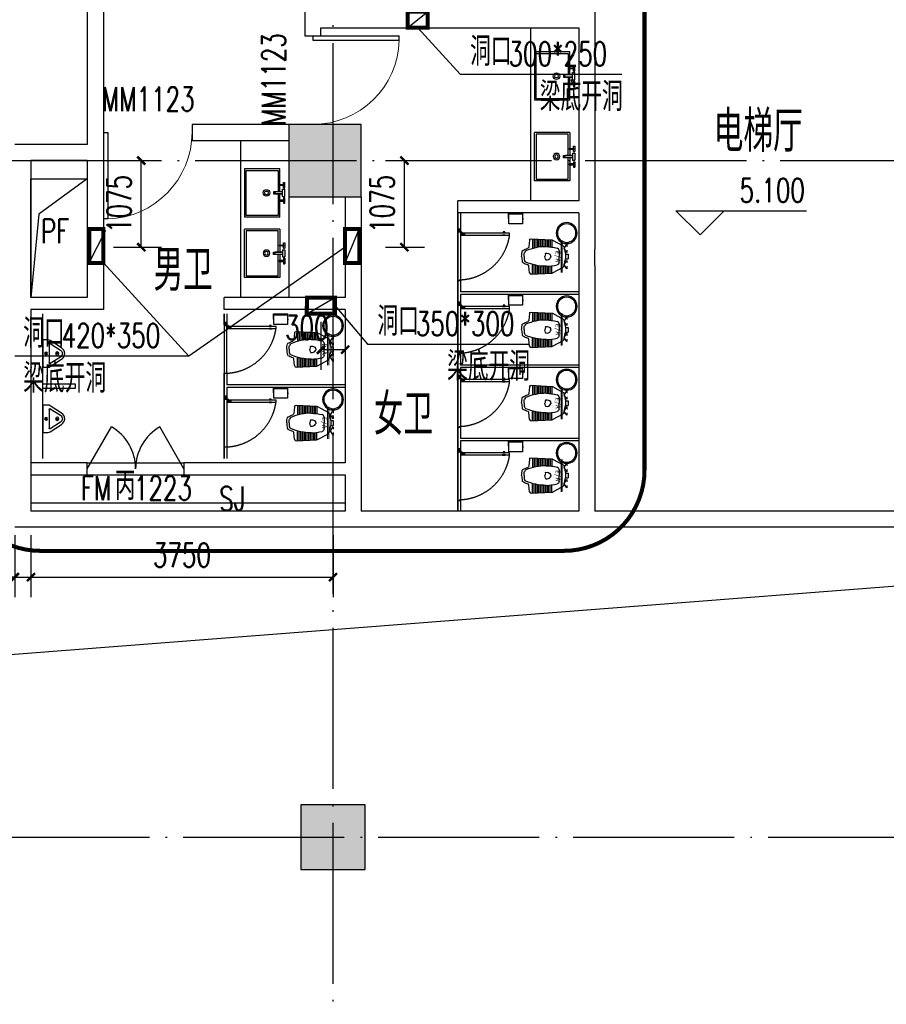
# Model space of a CAD drawing. Extents: x 797781 to 1255204, y 21234 to 1024248.
# Tile 249 of 256: x 934619 to 945375, y 276447 to 288672. Entities that reach past the tile are written whole.
import ezdxf
from ezdxf.enums import TextEntityAlignment as Align

# ---------------------------------------------------------------- set-up
doc = ezdxf.new("R2010")
doc.units = 0
doc.header["$LTSCALE"] = 1000
doc.header["$MEASUREMENT"] = 0
doc.linetypes.add('230303生产综合楼-平面图_t8$0$DASHED', pattern=[0.75, 0.5, -0.25])
doc.linetypes.add('230303生产综合楼-平面图_t8$0$DOTE', pattern=[2.42, 2, -0.2, 0.02, -0.2])
for name, color, linetype in [('230303生产综合楼-平面图_t8$0$00-完成面(地面线)-JYZS', 48, 'Continuous'), ('230303生产综合楼-平面图_t8$0$00-完成面(垂直面)-JYZS', 43, 'Continuous'), ('230303生产综合楼-平面图_t8$0$COLUMN', 40, 'Continuous'), ('230303生产综合楼-平面图_t8$0$DIM_ELEV', 3, 'Continuous'), ('230303生产综合楼-平面图_t8$0$DIM_LEAD', 3, 'Continuous'), ('230303生产综合楼-平面图_t8$0$DOOR_FIRE', 4, 'Continuous'), ('230303生产综合楼-平面图_t8$0$DOOR_FIRE_TEXT', 7, 'Continuous'), ('230303生产综合楼-平面图_t8$0$DOTE', 1, '230303生产综合楼-平面图_t8$0$DOTE'), ('230303生产综合楼-平面图_t8$0$FC-地面轮廓-JYZS', 147, 'Continuous'), ('230303生产综合楼-平面图_t8$0$FF-厨卫具', 44, 'Continuous'), ('230303生产综合楼-平面图_t8$0$FF-厨卫具-JYZS', 44, 'Continuous'), ('230303生产综合楼-平面图_t8$0$FF-固定家具（到顶）-JYZS', 54, 'Continuous'), ('230303生产综合楼-平面图_t8$0$FF-门扇-JYZS', 12, 'Continuous'), ('230303生产综合楼-平面图_t8$0$IC-排风排烟-JYZS', 13, 'Continuous'), ('230303生产综合楼-平面图_t8$0$PUB_DIM', 3, 'Continuous'), ('230303生产综合楼-平面图_t8$0$PUB_TEXT', 7, 'Continuous'), ('230303生产综合楼-平面图_t8$0$RC-套线看线-JYZS', 12, 'Continuous'), ('230303生产综合楼-平面图_t8$0$STAIR', 2, 'Continuous'), ('230303生产综合楼-平面图_t8$0$WALL', 40, 'Continuous'), ('230303生产综合楼-平面图_t8$0$WINDOW', 4, 'Continuous'), ('230303生产综合楼-平面图_t8$0$WINDOW_TEXT', 7, 'Continuous'), ('230303生产综合楼-平面图_t8$0$条件', 7, 'Continuous'), ('230303生产综合楼-平面图_t8$0$板洞', 6, 'Continuous'), ('230303生产综合楼-平面图_t8$0$通风', 7, 'Continuous'), ('PUB_HATCH', 8, 'Continuous')]:
    doc.layers.add(name, color=color, linetype=linetype)
doc.styles.add('230303生产综合楼-平面图_t8$0$_TCH_DIM', font='SIMPLEX', dxfattribs={"bigfont": 'GBCBIG'})
doc.styles.add('230303生产综合楼-平面图_T8$0$_TCH_DIM_T3', font='SIMPLEX', dxfattribs={"width": 0.705882, "bigfont": 'GBCBIG'})
doc.styles.add('230303生产综合楼-平面图_t8$0$_TCH_WINDOW', font='SIMPLEX', dxfattribs={"height": 3.5, "bigfont": 'GBCBIG'})
doc.styles.add('230303生产综合楼-平面图_t8$0$黑体', font='simhei.ttf', dxfattribs={"width": 0.7})
doc.dimstyles.new('230303生产综合楼-平面图_T8$0$_TCH_ARCH&&100', dxfattribs={"dimtxt": 297.5, "dimasz": 100, "dimexe": 250, "dimexo": 300, "dimgap": 126.25, "dimtad": 1, "dimdec": 0, "dimzin": 0, "dimdsep": 46, "dimtxsty": '230303生产综合楼-平面图_T8$0$_TCH_DIM_T3', "dimblk": '230303生产综合楼-平面图_t8$0$_ArchTick', "dimcen": 0.09, "dimclrt": 7, "dimazin": 2, "dimtfac": 1, "dimtdec": 0, "dimtix": 1, "dimtmove": 2, "dimatfit": 3, "dimfxl": 1, "dimtolj": 1, "dimtzin": 0, "dimarcsym": 0})

# ---------------------------------------------------------------- blocks, each defined once
blk = doc.blocks.new('230303生产综合楼-平面图_t8$0$_ArchTick')
at = {"color": 0, "linetype": 'ByBlock', "const_width": 0.3}
blk.add_lwpolyline([(-0.5, -0.5), (0.5, 0.5)], dxfattribs=at)
blk = doc.blocks.new('*D6462')
at = {"layer": '230303生产综合楼-平面图_t8$0$PUB_DIM', "color": 0, "lineweight": -2, "transparency": 16777216}
for p, q in [((544937, 88744), (545532, 88744)), ((545282, 87669), (545282, 88744)), ((544937, 87669), (545532, 87669))]:
    blk.add_line(p, q, dxfattribs=at)
at = {"layer": 'Defpoints', "color": 0, "transparency": 16777216}
for p in [(544637, 88744), (545282, 88744), (544637, 87669)]:
    blk.add_point(p, dxfattribs=at)
at = {"layer": '230303生产综合楼-平面图_t8$0$PUB_DIM', "color": 0, "lineweight": -2, "transparency": 16777216, "xscale": 100, "yscale": 100, "zscale": 100}
for p, rotation in [((545282, 88744), 90), ((545282, 87669), 270)]:
    blk.add_blockref('230303生产综合楼-平面图_t8$0$_ArchTick', p, dxfattribs=dict(at, rotation=rotation))
at = {"layer": '230303生产综合楼-平面图_t8$0$PUB_DIM', "color": 7, "transparency": 16777216, "insert": (545007, 88206), "char_height": 297.5, "attachment_point": 5, "rotation": 90, "style": '230303生产综合楼-平面图_T8$0$_TCH_DIM_T3'}
blk.add_mtext('\\A1;1075', dxfattribs=at)
blk = doc.blocks.new('*D6463')
at = {"layer": '230303生产综合楼-平面图_t8$0$PUB_DIM', "color": 0, "lineweight": -2, "transparency": 16777216}
for p, q in [((548313, 88744), (548798, 88744)), ((548548, 87669), (548548, 88744)), ((548313, 87669), (548798, 87669))]:
    blk.add_line(p, q, dxfattribs=at)
at = {"layer": 'Defpoints', "color": 0, "transparency": 16777216}
for p in [(548013, 88744), (548548, 88744), (548013, 87669)]:
    blk.add_point(p, dxfattribs=at)
at = {"layer": '230303生产综合楼-平面图_t8$0$PUB_DIM', "color": 0, "lineweight": -2, "transparency": 16777216, "xscale": 100, "yscale": 100, "zscale": 100}
for p, rotation in [((548548, 88744), 90), ((548548, 87669), 270)]:
    blk.add_blockref('230303生产综合楼-平面图_t8$0$_ArchTick', p, dxfattribs=dict(at, rotation=rotation))
at = {"layer": '230303生产综合楼-平面图_t8$0$PUB_DIM', "color": 7, "transparency": 16777216, "insert": (548273, 88206), "char_height": 297.5, "attachment_point": 5, "rotation": 90, "style": '230303生产综合楼-平面图_T8$0$_TCH_DIM_T3'}
blk.add_mtext('\\A1;1075', dxfattribs=at)
blk = doc.blocks.new('*D6464')
at = {"layer": '230303生产综合楼-平面图_t8$0$PUB_DIM', "color": 0, "lineweight": -2, "transparency": 16777216}
for p, q in [((547513, 86744), (547513, 86147)), ((547813, 86744), (547813, 86147)), ((547513, 86397), (547813, 86397))]:
    blk.add_line(p, q, dxfattribs=at)
at = {"layer": 'Defpoints', "color": 0, "transparency": 16777216}
for p in [(547513, 87044), (547813, 87044), (547813, 86397)]:
    blk.add_point(p, dxfattribs=at)
at = {"layer": '230303生产综合楼-平面图_t8$0$PUB_DIM', "color": 0, "lineweight": -2, "transparency": 16777216, "xscale": 100, "yscale": 100, "zscale": 100, "rotation": 180}
blk.add_blockref('230303生产综合楼-平面图_t8$0$_ArchTick', (547513, 86397), dxfattribs=at)
at = {"layer": '230303生产综合楼-平面图_t8$0$PUB_DIM', "color": 0, "lineweight": -2, "transparency": 16777216, "xscale": 100, "yscale": 100, "zscale": 100}
blk.add_blockref('230303生产综合楼-平面图_t8$0$_ArchTick', (547813, 86397), dxfattribs=at)
at = {"layer": '230303生产综合楼-平面图_t8$0$PUB_DIM', "color": 7, "transparency": 16777216, "insert": (547338, 86672), "char_height": 297.5, "attachment_point": 5, "style": '230303生产综合楼-平面图_T8$0$_TCH_DIM_T3'}
blk.add_mtext('\\A1;300', dxfattribs=at)
blk = doc.blocks.new('*D6465')
at = {"layer": '230303生产综合楼-平面图_t8$0$PUB_DIM', "color": 0, "lineweight": -2, "transparency": 16777216}
for p, q in [((548713, 90694), (548713, 91150)), ((550713, 90694), (550713, 91150)), ((548713, 90900), (550713, 90900))]:
    blk.add_line(p, q, dxfattribs=at)
at = {"layer": 'Defpoints', "color": 0, "transparency": 16777216}
for p in [(550713, 90900), (548713, 90394), (550713, 90394)]:
    blk.add_point(p, dxfattribs=at)
at = {"layer": '230303生产综合楼-平面图_t8$0$PUB_DIM', "color": 0, "lineweight": -2, "transparency": 16777216, "xscale": 100, "yscale": 100, "zscale": 100, "rotation": 180}
blk.add_blockref('230303生产综合楼-平面图_t8$0$_ArchTick', (548713, 90900), dxfattribs=at)
at = {"layer": '230303生产综合楼-平面图_t8$0$PUB_DIM', "color": 0, "lineweight": -2, "transparency": 16777216, "xscale": 100, "yscale": 100, "zscale": 100}
blk.add_blockref('230303生产综合楼-平面图_t8$0$_ArchTick', (550713, 90900), dxfattribs=at)
at = {"layer": '230303生产综合楼-平面图_t8$0$PUB_DIM', "color": 7, "transparency": 16777216, "insert": (549713, 91175), "char_height": 297.5, "attachment_point": 5, "style": '230303生产综合楼-平面图_T8$0$_TCH_DIM_T3'}
blk.add_mtext('\\A1;2000', dxfattribs=at)
blk = doc.blocks.new('230303生产综合楼-平面图_t8$0$defr')
at = {"layer": '230303生产综合楼-平面图_t8$0$FF-厨卫具-JYZS'}
blk.add_circle((0, 0), 130, dxfattribs=at)
at = {"layer": '230303生产综合楼-平面图_t8$0$FF-厨卫具-JYZS', "color": 251}
blk.add_circle((0, 0), 115, dxfattribs=at)
blk = doc.blocks.new('230303生产综合楼-平面图_t8$0$ferg')
at = {"layer": '230303生产综合楼-平面图_t8$0$FF-厨卫具-JYZS'}
for p, q in [((70688, -64090), (70673, -64090)), ((70673, -64090), (70673, -64095)), ((70688, -64090), (70754, -64090)), ((70754, -64271), (70754, -64090)), ((70673, -64266), (70673, -64271)), ((70688, -64271), (70673, -64271)), ((70688, -64271), (70754, -64271))]:
    blk.add_line(p, q, dxfattribs=at)
at = {"layer": '230303生产综合楼-平面图_t8$0$FF-厨卫具-JYZS', "color": 251}
for p, q in [((70688, -64090), (70688, -64095)), ((70688, -64093), (70754, -64093)), ((70688, -64266), (70688, -64271)), ((70688, -64269), (70754, -64269))]:
    blk.add_line(p, q, dxfattribs=at)
at = {"layer": '230303生产综合楼-平面图_t8$0$FF-厨卫具-JYZS'}
blk.add_lwpolyline([(70742, -64266), (70742, -64095), (70619, -64095), (70619, -64266)], close=True, dxfattribs=at)
blk = doc.blocks.new('230303生产综合楼-平面图_t8$0$htjy')
at = {"layer": '230303生产综合楼-平面图_t8$0$FF-门扇-JYZS', "color": 250}
for p, q in [((382769, 28864), (382721, 28864)), ((382726, 28865), (382760, 28865)), ((382726, 28863), (382760, 28863)), ((382737, 28864), (382739, 28865)), ((382737, 28864), (382739, 28863)), ((382760, 28865), (382765, 28868)), ((382760, 28863), (382765, 28859)), ((382762, 28839), (382762, 28876)), ((382765, 28868), (382765, 28859)), ((382767, 28876), (382767, 28844)), ((382763, 28839), (382762, 28839)), ((382768, 28832), (382768, 28833)), ((382768, 28832), (382805, 28832)), ((382805, 28837), (382774, 28837)), ((382790, 28837), (382793, 28831)), ((382793, 28831), (382793, 28798)), ((382793, 28798), (382794, 28796)), ((382794, 28793), (382794, 28841)), ((382794, 28796), (382795, 28798)), ((382795, 28831), (382799, 28837)), ((382795, 28798), (382795, 28831))]:
    blk.add_line(p, q, dxfattribs=at)
at = {"layer": '230303生产综合楼-平面图_t8$0$FF-门扇-JYZS'}
blk.add_lwpolyline([(382167, 28876), (382167, 28864), (382167, 28864), (382167, 28851), (382767, 28851), (382767, 28876)], close=True, dxfattribs=at)
at = {"layer": '230303生产综合楼-平面图_t8$0$FF-门扇-JYZS', "color": 251}
for points in [[(382224, 28879), (382224, 28876), (382254, 28876), (382254, 28879)], [(382224, 28848), (382224, 28851), (382254, 28851), (382254, 28848)], [(382229, 28847), (382229, 28837), (382249, 28837), (382249, 28847)]]:
    blk.add_lwpolyline(points, close=True, dxfattribs=at)
at = {"layer": '230303生产综合楼-平面图_t8$0$FF-门扇-JYZS', "color": 250}
for points in [[(382767, 28851), (382767, 28876), (382762, 28876), (382762, 28851)], [(382805, 28832), (382805, 28837), (382780, 28837), (382780, 28832)]]:
    blk.add_lwpolyline(points, close=True, dxfattribs=at)
blk.add_circle((382768, 28839), 1.73, dxfattribs=at)
at = {"layer": '230303生产综合楼-平面图_t8$0$FF-门扇-JYZS', "color": 250, "linetype": '230303生产综合楼-平面图_t8$0$DASHED', "ltscale": 5}
blk.add_arc((382807, 28786), 646, 91.1042, 172.0182, dxfattribs=at)
at = {"layer": '230303生产综合楼-平面图_t8$0$FF-门扇-JYZS', "color": 250, "extrusion": (0, 0, -1)}
blk.add_arc((-382768, 28839), 5.4, 270.017, 196.1287, dxfattribs=at)
blk = doc.blocks.new('230303生产综合楼-平面图_t8$0$sdsdfsf666')
at = {"color": 0, "linetype": 'ByBlock', "lineweight": -2}
for p, q in [((16619, -103128), (16691, -102994)), ((16698, -102988), (16794, -102965)), ((16749, -103047), (16823, -103047)), ((16794, -102965), (16794, -102933)), ((16794, -102933), (16853, -102933)), ((16794, -102965), (16853, -102965)), ((16898, -103047), (16823, -103047)), ((16853, -102965), (16853, -102933)), ((16949, -102988), (16853, -102965)), ((17028, -103128), (16956, -102994)), ((16603, -103392), (16616, -103141)), ((17044, -103392), (17031, -103141)), ((16621, -103413), (16705, -103421)), ((17026, -103413), (16942, -103421))]:
    blk.add_line(p, q, dxfattribs=at)
at = {"color": 250, "linetype": 'ByBlock', "lineweight": -2}
for p, q in [((16615, -103156), (16705, -103156)), ((16616, -103136), (16708, -103136)), ((17031, -103136), (16939, -103136)), ((17032, -103156), (16942, -103156)), ((16608, -103296), (16708, -103296)), ((16609, -103276), (16705, -103276)), ((16610, -103256), (16703, -103256)), ((16611, -103236), (16702, -103236)), ((16612, -103216), (16702, -103216)), ((16613, -103196), (16702, -103196)), ((16614, -103176), (16703, -103176)), ((17039, -103296), (16939, -103296)), ((17038, -103276), (16942, -103276)), ((17033, -103176), (16944, -103176)), ((17037, -103256), (16944, -103256)), ((17034, -103196), (16945, -103196)), ((17035, -103216), (16945, -103216)), ((17036, -103236), (16945, -103236)), ((16604, -103378), (16725, -103378)), ((16605, -103356), (16719, -103356)), ((16606, -103336), (16715, -103336)), ((16607, -103316), (16711, -103316)), ((17043, -103378), (16922, -103378)), ((17042, -103356), (16928, -103356)), ((17041, -103336), (16932, -103336)), ((17040, -103316), (16936, -103316))]:
    blk.add_line(p, q, dxfattribs=at)
at = {"color": 0, "linetype": 'ByBlock', "lineweight": -2}
for centre, radius, start, end in [((16700, -102998), 10, 103.4652, 154.3063), ((16749, -103077), 30, 90, 168.4221), ((17001, -103142), 30, 2.8571, 28.2945), ((17333, -103208), 631, 180, 203.412), ((17024, -103393), 20, 275.5347, 2.8571), ((16758, -103492), 10, 208.6857, 256.3993), ((16758, -103492), 10, 208.6857, 256.3993), ((16781, -103446), 30, 203.412, 259.3055), ((16823, -103222), 259, 270, 280.6945), ((16823, -103222), 289, 270, 283.6008), ((16542, -103302), 406, 331.3144, 340.9583), ((16944, -103441), 20, 95.5347, 160.9583)]:
    blk.add_arc(centre, radius, start, end, dxfattribs=at)
at = {"color": 0, "linetype": 'ByBlock', "lineweight": -2, "extrusion": (0, 0, -1)}
for centre, radius, start, end in [((-16898, -103077), 30, 90, 168.4221), ((-16947, -102998), 10, 103.4652, 154.3063), ((-16646, -103142), 30, 2.857, 28.2945), ((-16314, -103208), 631, 180, 203.412), ((-16623, -103393), 20, 275.5346, 2.857), ((-16703, -103441), 20, 95.5346, 160.9583), ((-17105, -103302), 406, 331.3143, 340.9583), ((-16823, -103222), 289, 270, 283.6007), ((-16823, -103222), 259, 270, 280.6945), ((-16866, -103446), 30, 203.412, 259.3055), ((-16889, -103492), 10, 208.6856, 256.3992)]:
    blk.add_arc(centre, radius, start, end, dxfattribs=at)
at = {"color": 250, "linetype": 'ByBlock', "lineweight": -2, "extrusion": (0, 0, -1)}
for centre, radius, start, end in [((-16815, -103161), 10, 56.918, 82.6139), ((-16823, -103228), 78.5, 90, 97.386), ((-16793, -103207), 10, 289.2764, 347.2204), ((-16823, -103120), 102, 250.7235, 270)]:
    blk.add_arc(centre, radius, start, end, dxfattribs=at)
at = {"color": 250, "linetype": 'ByBlock', "lineweight": -2}
for centre, radius, start, end in [((16823, -103228), 78.5, 90, 97.3861), ((16832, -103161), 10, 56.918, 82.614), ((16823, -103120), 102, 250.7236, 270), ((16854, -103207), 10, 289.2765, 347.2204)]:
    blk.add_arc(centre, radius, start, end, dxfattribs=at)
at = {"color": 0, "linetype": 'ByBlock', "lineweight": -2, "extrusion": (0, 0, -1)}
blk.add_ellipse((17601, -103232), major_axis=(900, 0), ratio=0.892183, start_param=3.172566, end_param=3.343665, dxfattribs=at)
at = {"color": 250, "linetype": 'ByBlock', "lineweight": -2, "extrusion": (0, 0, -1)}
blk.add_ellipse((16842, -103197), major_axis=(59.8, 0), ratio=0.895051, start_param=2.918547, end_param=4.135, dxfattribs=at)
at = {"color": 250, "linetype": 'ByBlock', "lineweight": -2}
blk.add_ellipse((16805, -103197), major_axis=(-59.8, 0), ratio=0.895051, start_param=2.918547, end_param=4.135, dxfattribs=at)
at = {"color": 0, "linetype": 'ByBlock', "lineweight": -2}
blk.add_ellipse((16046, -103232), major_axis=(900, 0), ratio=0.892184, start_param=0.030974, end_param=0.202073, dxfattribs=at)
blk = doc.blocks.new('*U36')
at = {"color": 250}
blk.add_line((-250, 0), (150, 0), dxfattribs=at)
at = {"const_width": 10}
blk.add_lwpolyline([(-250, -20), (150, -20)], dxfattribs=at)
at = {"color": 250}
for points in [[(-120, -80), (-120, -70), (-98, -70), (-150, -40), (-202, -70), (-180, -70), (-180, -80)], [(80, -80), (80, -70), (102, -70), (50, -40), (-2, -70), (20, -70), (20, -80)]]:
    blk.add_lwpolyline(points, dxfattribs=at)
at = {"color": 250, "style": '230303生产综合楼-平面图_t8$0$黑体'}
blk.add_attdef('风口类型', text='', height=60, dxfattribs=at).set_placement((0, -143), align=Align.MIDDLE)
blk = doc.blocks.new('230303生产综合楼-平面图_t8$0$$lvtry$00000219')
at = {"color": 0}
for p, q in [((-124, -91), (-43, -216)), ((-116, -76), (116, -76)), ((43, -216), (124, -91))]:
    blk.add_line(p, q, dxfattribs=at)
blk.add_lwpolyline([(69, -231, -0.57735), (-69, -231), (-162, -88, -0.145378), (-170, -61), (-170, 0), (170, 0), (170, -61, -0.145378), (162, -88)], format="xyb", close=True, dxfattribs=at)
for centre, radius in [((0, -38), 17.7), ((0, -177), 20)]:
    blk.add_circle(centre, radius, dxfattribs=at)
for centre, radius, start, end in [((-116, -86), 10, 90, 213.0863), ((116, -86), 10, 326.9137, 90), ((0, -191), 50, 210, 330)]:
    blk.add_arc(centre, radius, start, end, dxfattribs=at)
for p in [(0, -38), (0, -177)]:
    blk.add_point(p, dxfattribs=at)
blk = doc.blocks.new('230303生产综合楼-平面图_t8$0$台盆')
at = {"layer": '230303生产综合楼-平面图_t8$0$FF-厨卫具'}
for p, q in [((68064, -66099, 0), (67464, -66099, 0)), ((67464, -66538, 0), (67464, -66099, 0)), ((68064, -66538, 0), (68064, -66099, 0)), ((67751, -66570, 0), (67751, -66483, 0)), ((67464, -66538, 0), (67662, -66538, 0)), ((67635, -66584, 0), (67635, -66599, 0)), ((67662, -66584, 0), (67635, -66584, 0)), ((67635, -66599, 0), (67702, -66599, 0)), ((67674, -66538, 0), (67751, -66538, 0)), ((67702, -66584, 0), (67674, -66584, 0)), ((67702, -66584, 0), (67702, -66599, 0)), ((67720, -66570, 0), (67751, -66570, 0)), ((67720, -66570, 0), (67720, -66599, 0)), ((67720, -66599, 0), (67809, -66599, 0)), ((67779, -66538, 0), (67854, -66538, 0)), ((67779, -66570, 0), (67809, -66570, 0)), ((67809, -66570, 0), (67809, -66599, 0)), ((67827, -66584, 0), (67854, -66584, 0)), ((67827, -66584, 0), (67827, -66599, 0)), ((67827, -66599, 0), (67894, -66599, 0)), ((67867, -66538, 0), (68064, -66538, 0)), ((67867, -66584, 0), (67894, -66584, 0)), ((67894, -66584, 0), (67894, -66599, 0))]:
    blk.add_line(p, q, dxfattribs=at)
at = {"layer": '230303生产综合楼-平面图_t8$0$FF-厨卫具', "color": 8, "elevation": 0}
blk.add_lwpolyline([(67751, -66518), (67484, -66518), (67484, -66119), (68044, -66119), (68044, -66518), (67779, -66518)], dxfattribs=at)
at = {"layer": '230303生产综合楼-平面图_t8$0$FF-厨卫具', "elevation": 0}
for points in [[(67751, -66460), (67751, -66570), (67779, -66570), (67779, -66460)], [(67662, -66530), (67662, -66584), (67674, -66584), (67674, -66530)], [(67867, -66530), (67867, -66584), (67854, -66584), (67854, -66530)]]:
    blk.add_lwpolyline(points, close=True, dxfattribs=at)
at = {"layer": '230303生产综合楼-平面图_t8$0$FF-厨卫具'}
blk.add_circle((67764, -66373, 0), 40, dxfattribs=at)
at = {"layer": '230303生产综合楼-平面图_t8$0$FF-厨卫具', "color": 8}
for centre, radius in [((67764, -66373, 0), 22.5), ((67764, -66472, 0), 7.98), ((67668, -66578, 0), 6.17), ((67861, -66578, 0), 6.17)]:
    blk.add_circle(centre, radius, dxfattribs=at)
blk = doc.blocks.new('230303生产综合楼-平面图_t8$0$$DorLib2D$00000231')
at = {"color": 0}
for p, q in [((-0.5, 0), (-0.25, 0.433)), ((0.5, 0), (0.25, 0.433))]:
    blk.add_line(p, q, dxfattribs=at)
for centre, start, end in [((-0.5, 0), 0, 60), ((0.5, 0), 120, 180)]:
    blk.add_arc(centre, 0.5, start, end, dxfattribs=at)
blk = doc.blocks.new('*D5198')
at = {"layer": '230303生产综合楼-平面图_t8$0$PUB_DIM', "color": 0, "lineweight": -2, "transparency": 16777216}
for p, q in [((934558, 282272), (934558, 281500)), ((934758, 282272), (934758, 281500)), ((934558, 281750), (934458, 281750)), ((934558, 281750), (934758, 281750)), ((934758, 281750), (934858, 281750))]:
    blk.add_line(p, q, dxfattribs=at)
at = {"layer": 'Defpoints', "color": 0, "transparency": 16777216}
for p in [(934558, 282572), (934758, 282572), (934758, 281750)]:
    blk.add_point(p, dxfattribs=at)
at = {"layer": '230303生产综合楼-平面图_t8$0$PUB_DIM', "color": 0, "lineweight": -2, "transparency": 16777216, "xscale": 100, "yscale": 100, "zscale": 100}
blk.add_blockref('230303生产综合楼-平面图_t8$0$_ArchTick', (934558, 281750), dxfattribs=at)
at = {"layer": '230303生产综合楼-平面图_t8$0$PUB_DIM', "color": 0, "lineweight": -2, "transparency": 16777216, "xscale": 100, "yscale": 100, "zscale": 100, "rotation": 180}
blk.add_blockref('230303生产综合楼-平面图_t8$0$_ArchTick', (934758, 281750), dxfattribs=at)
at = {"layer": '230303生产综合楼-平面图_t8$0$PUB_DIM', "color": 7, "transparency": 16777216, "insert": (934188, 282025), "char_height": 297.5, "attachment_point": 5, "style": '230303生产综合楼-平面图_T8$0$_TCH_DIM_T3'}
blk.add_mtext('\\A1;200', dxfattribs=at)
blk = doc.blocks.new('*D5199')
at = {"layer": '230303生产综合楼-平面图_t8$0$PUB_DIM', "color": 0, "lineweight": -2, "transparency": 16777216}
for p, q in [((934758, 282272), (934758, 281500)), ((938508, 282272), (938508, 281500)), ((934758, 281750), (938508, 281750))]:
    blk.add_line(p, q, dxfattribs=at)
at = {"layer": 'Defpoints', "color": 0, "transparency": 16777216}
for p in [(934758, 282572), (938508, 282572), (938508, 281750)]:
    blk.add_point(p, dxfattribs=at)
at = {"layer": '230303生产综合楼-平面图_t8$0$PUB_DIM', "color": 0, "lineweight": -2, "transparency": 16777216, "xscale": 100, "yscale": 100, "zscale": 100, "rotation": 180}
blk.add_blockref('230303生产综合楼-平面图_t8$0$_ArchTick', (934758, 281750), dxfattribs=at)
at = {"layer": '230303生产综合楼-平面图_t8$0$PUB_DIM', "color": 0, "lineweight": -2, "transparency": 16777216, "xscale": 100, "yscale": 100, "zscale": 100}
blk.add_blockref('230303生产综合楼-平面图_t8$0$_ArchTick', (938508, 281750), dxfattribs=at)
at = {"layer": '230303生产综合楼-平面图_t8$0$PUB_DIM', "color": 7, "transparency": 16777216, "insert": (936633, 282025), "char_height": 297.5, "attachment_point": 5, "style": '230303生产综合楼-平面图_T8$0$_TCH_DIM_T3'}
blk.add_mtext('\\A1;3750', dxfattribs=at)
blk = doc.blocks.new('230303生产综合楼-平面图_t8$0$$DorLib2D$00000001')
for p, q in [((0.45, 0.975), (0.5, 0.975)), ((0.45, 0), (0.45, 0.975)), ((0.5, 0), (0.5, 0.975)), ((0.5, 0), (0.45, 0))]:
    blk.add_line(p, q)
at = {"lineweight": 13}
blk.add_arc((0.475, 0), 0.975, 91.4693, 180, dxfattribs=at)
blk = doc.blocks.new('_FZH')
blk.add_lwpolyline([(-0.5, -0.5), (0.5, -0.5), (0.5, 0.5), (-0.5, 0.5)], close=True)
at = {"layer": 'PUB_HATCH'}
blk.add_solid([(-0.5, -0.5), (0.5, -0.5), (-0.5, 0.5), (0.5, 0.5)], dxfattribs=at)
blk = doc.blocks.new('230303生产综合楼-平面图_t8$0$2FNTD')
at = {"layer": '230303生产综合楼-平面图_t8$0$DIM_LEAD'}
for p, q in [((548713.1, 90393.7), (549242.4, 89815.8)), ((548713.1, 90393.7), (549242.4, 89815.8)), ((549242.4, 89815.8), (551245.8, 89815.8)), ((547812.6, 87668.7), (545871.7, 86318)), ((544813.1, 87473.7), (545871.7, 86318)), ((547686.5, 86943.7), (548091.8, 86465.8)), ((547686.5, 86943.7), (548091.8, 86465.8)), ((548091.8, 86465.8), (550095.3, 86465.8)), ((545871.7, 86318), (543712.6, 86318))]:
    blk.add_line(p, q, dxfattribs=at)
at = {"layer": '230303生产综合楼-平面图_t8$0$条件', "color": 6}
for points in [[(548587.5, 90393.7), (548837.5, 90593.7)], [(547336.5, 86843.7), (547686.5, 87043.7)]]:
    blk.add_lwpolyline(points, dxfattribs=at)
at = {"layer": '230303生产综合楼-平面图_t8$0$条件', "color": 1}
blk.add_lwpolyline([(544637, 87473.7), (544842.6, 87881.2)], dxfattribs=at)
at = {"layer": '230303生产综合楼-平面图_t8$0$条件', "color": 1, "elevation": -3050}
blk.add_lwpolyline([(547812, 87473.7), (547987, 87893.7)], dxfattribs=at)
at = {"layer": '230303生产综合楼-平面图_t8$0$通风', "color": 6, "const_width": 50}
for points in [[(548587.5, 90593.7), (548837.5, 90593.7), (548837.5, 90393.7), (548587.5, 90393.7), (548587.5, 90635.6)], [(547338.6, 87043.7), (547686.5, 87043.7), (547686.5, 86843.7), (547336.5, 86843.7), (547338.6, 87043.7)]]:
    blk.add_lwpolyline(points, dxfattribs=at)
at = {"layer": '230303生产综合楼-平面图_t8$0$通风', "color": 1, "const_width": 50}
blk.add_lwpolyline([(544637, 87473.7), (544637, 87793.7), (544637, 87893.7), (544812, 87893.7), (544813.1, 87473.7), (544637, 87473.7)], dxfattribs=at)
at = {"layer": '230303生产综合楼-平面图_t8$0$通风', "color": 1, "const_width": 50, "elevation": -3050}
blk.add_lwpolyline([(547812, 87473.7), (547812, 87793.7), (547812, 87893.7), (547987, 87893.7), (547988.1, 87473.7), (547812, 87473.7)], dxfattribs=at)
at = {"layer": '230303生产综合楼-平面图_t8$0$PUB_TEXT', "style": '230303生产综合楼-平面图_t8$0$_TCH_DIM'}
for s, p in [('洞口', (549364.2, 89920.8)), ('梁底开洞', (550228.6, 89360.8)), ('洞口', (548213.7, 86570.8)), ('洞口', (543817.6, 86423)), ('梁底开洞', (549078.1, 86010.8)), ('梁底开洞', (543817.6, 85863))]:
    blk.add_text(s, height=357.45, dxfattribs=at).set_placement(p)
at = {"layer": '230303生产综合楼-平面图_t8$0$PUB_TEXT', "style": '230303生产综合楼-平面图_t8$0$_TCH_DIM', "width": 0.705882}
for s, p in [('300*250', (549840.8, 89920.8)), ('350*300', (548690.3, 86570.8)), ('420*350', (544294.1, 86423))]:
    blk.add_text(s, height=297.5, dxfattribs=at).set_placement(p)
at = {"layer": '230303生产综合楼-平面图_t8$0$PUB_DIM'}
for p1, p2, distance, picture, middle in [((548712.5, 90393.7), (550712.6, 90393.6), 506.3, '*D6465', (549712.5, 91174.9)), ((544637, 87669.1), (544637, 88743.7), -644.9, '*D6462', (545006.9, 88206.4)), ((548012.6, 87668.7), (548012.6, 88743.7), -535.5, '*D6463', (548273, 88206.2))]:
    dim = blk.add_aligned_dim(p1=p1, p2=p2, distance=distance, dimstyle='230303生产综合楼-平面图_T8$0$_TCH_ARCH&&100', dxfattribs=at)
    dim.commit()
    dim.dimension.update_dxf_attribs({"geometry": picture, "text_midpoint": middle})
dim = blk.add_linear_dim(base=(547812.6, 86397), p1=(547512.6, 87043.7), p2=(547812.6, 87043.7), angle=0, dimstyle='230303生产综合楼-平面图_T8$0$_TCH_ARCH&&100', dxfattribs=at)
dim.commit()
dim.dimension.update_dxf_attribs({"geometry": '*D6464', "text_midpoint": (547337.6, 86672), "dimtype": 161})

msp = doc.modelspace()

# ---------------------------------------------------------------- linework, layer by layer
at = {"color": 6, "const_width": 50}
msp.add_lwpolyline([(933873.9, 283076.8, 0.4142136), (934873.9, 282076.8), (941373.9, 282076.8, 0.4142136), (942373.9, 283076.8), (942373.9, 291076.8, 0.4142136), (941373.9, 292076.8), (934873.9, 292076.8, 0.4142136), (933873.9, 291076.8)], format="xyb", close=True, dxfattribs=at)
at = {"layer": '230303生产综合楼-平面图_t8$0$00-完成面(地面线)-JYZS'}
msp.add_line((934908, 283221.6), (934908, 285021.6), dxfattribs=at)
at = {"layer": '230303生产综合楼-平面图_t8$0$00-完成面(垂直面)-JYZS'}
msp.add_line((937958, 286571.6), (937958, 285221.6), dxfattribs=at)
at = {"layer": '230303生产综合楼-平面图_t8$0$DIM_ELEV'}
for p, q in [((943064.1, 285999.4), (942764.1, 286299.4)), ((942764.1, 286299.4), (944384.1, 286299.4)), ((943064.1, 285999.4), (943364.1, 286299.4))]:
    msp.add_line(p, q, dxfattribs=at)
at = {"layer": '230303生产综合楼-平面图_t8$0$DOOR_FIRE'}
for p, q in [((935458, 283171.6), (936658, 283171.6)), ((935458, 283021.6), (936658, 283021.6))]:
    msp.add_line(p, q, dxfattribs=at)
at = {"layer": '230303生产综合楼-平面图_t8$0$DOTE'}
for p, q in [((938508, 267021.6), (938508, 298621.6)), ((895658, 286921.6), (989908, 286921.6)), ((895508, 278521.6), (989908, 278521.6))]:
    msp.add_line(p, q, dxfattribs=at)
at = {"layer": '230303生产综合楼-平面图_t8$0$FC-地面轮廓-JYZS'}
for p, q in [((940058, 286271.6), (940058, 282571.6)), ((937158, 285021.6), (937158, 283221.6))]:
    msp.add_line(p, q, dxfattribs=at)
at = {"layer": '230303生产综合楼-平面图_t8$0$FF-厨卫具-JYZS'}
for p, q in [((940958, 288571.1), (940958, 286421.6)), ((937358, 287171.6), (937358, 285221.6))]:
    msp.add_line(p, q, dxfattribs=at)
msp.add_lwpolyline([(935308, 284151.6), (935308, 284091.6), (934908, 284091.6), (934908, 284151.6)], close=True, dxfattribs=at)
at = {"layer": '230303生产综合楼-平面图_t8$0$FF-固定家具（到顶）-JYZS'}
for p, q in [((940058, 286031.6), (940058, 286271.6)), ((940088, 286271.6), (940088, 286031.6)), ((940088, 286031.6), (940058, 286031.6)), ((940058, 285121.6), (940058, 285431.6)), ((940058, 285431.6), (940088, 285431.6)), ((940088, 285431.6), (940088, 285291.6)), ((941558, 285291.6), (940088, 285291.6)), ((940088, 285261.6), (940088, 285121.6)), ((941558, 285261.6), (940088, 285261.6)), ((940088, 285121.6), (940058, 285121.6)), ((937158, 284881.6), (937158, 285021.6)), ((937188, 285021.6), (937188, 284881.6)), ((937188, 284881.6), (937158, 284881.6)), ((940058, 284211.6), (940058, 284521.6)), ((940058, 284521.6), (940088, 284521.6)), ((940088, 284521.6), (940088, 284381.6)), ((941558, 284381.6), (940088, 284381.6)), ((940088, 284351.6), (940088, 284211.6)), ((941558, 284351.6), (940088, 284351.6)), ((937158, 284281.6), (937188, 284281.6)), ((937158, 284121.6), (937158, 284281.6)), ((937188, 284281.6), (937188, 284136.6)), ((937158, 283966.6), (937158, 284121.6)), ((938658, 284136.6), (937188, 284136.6)), ((937188, 284106.6), (937188, 283966.6)), ((938658, 284106.6), (937188, 284106.6)), ((940088, 284211.6), (940058, 284211.6)), ((937188, 283966.6), (937158, 283966.6)), ((940058, 283301.6), (940058, 283611.6)), ((940058, 283611.6), (940088, 283611.6)), ((940088, 283611.6), (940088, 283471.6)), ((937158, 283366.6), (937188, 283366.6)), ((937158, 283221.6), (937158, 283366.6)), ((937188, 283366.6), (937188, 283221.6)), ((941558, 283471.6), (940088, 283471.6)), ((940088, 283441.6), (940088, 283301.6)), ((941558, 283441.6), (940088, 283441.6)), ((940088, 283301.6), (940058, 283301.6)), ((940058, 282571.6), (940058, 282701.6)), ((940058, 282701.6), (940088, 282701.6)), ((940088, 282701.6), (940088, 282571.6))]:
    msp.add_line(p, q, dxfattribs=at)
at = {"layer": '230303生产综合楼-平面图_t8$0$RC-套线看线-JYZS'}
for p, q in [((940058, 285431.6), (940058, 286031.6)), ((940088, 286031.6), (940088, 285431.6)), ((940058, 284521.6), (940058, 285121.6)), ((940088, 285121.6), (940088, 284521.6)), ((937158, 284881.6), (937158, 284281.6)), ((937188, 284281.6), (937188, 284881.6)), ((940058, 283611.6), (940058, 284211.6)), ((940088, 284211.6), (940088, 283611.6)), ((937158, 283366.6), (937158, 283966.6)), ((937188, 283966.6), (937188, 283366.6)), ((940058, 282701.6), (940058, 283301.6)), ((940088, 283301.6), (940088, 282701.6))]:
    msp.add_line(p, q, dxfattribs=at)
at = {"layer": '230303生产综合楼-平面图_t8$0$STAIR'}
msp.add_lwpolyline([(954958, 282371.6), (932839.6, 280655.6), (930458, 272571.6)], dxfattribs=at)
at = {"layer": '230303生产综合楼-平面图_t8$0$WALL'}
for p, q in [((935458, 291271.6), (935458, 287371.6)), ((935658, 291271.6), (935658, 287371.6)), ((938158, 288771.5), (938158, 288471.6)), ((941758, 288771.5), (941758, 286321.6)), ((938358, 288471.6), (938358, 288571.5)), ((938358, 288571.5), (941558, 288571.5)), ((941558, 288571.5), (941558, 286421.6)), ((938158, 288471.6), (938358, 288471.6)), ((935458, 287371.6), (935458, 287121.6)), ((935658, 287371.6), (935658, 287171.6)), ((937958, 287371.6), (936758, 287371.6)), ((936758, 287371.6), (936758, 287171.6)), ((935658, 287171.6), (935658, 287021.6)), ((936758, 287171.6), (937958, 287171.6)), ((935458, 287121.6), (934558, 287121.6)), ((935458, 286921.6), (934758, 286921.6)), ((934758, 286921.6), (934758, 285221.6)), ((935458, 286921.6), (935458, 285221.6)), ((935658, 287021.6), (935658, 285071.6)), ((938658, 286471.6), (938658, 285221.6)), ((938858, 286471.6), (938858, 285221.6)), ((941558, 286421.6), (940058, 286421.6)), ((940058, 286271.6), (940058, 286421.6)), ((941758, 286321.6), (941758, 285821.5)), ((941558, 286271.6), (940058, 286271.6)), ((941558, 286271.6), (941558, 285721.5)), ((941758, 285821.5), (941758, 285821.5)), ((941758, 285621.5), (941758, 285821.5)), ((941558, 285721.5), (941558, 282571.6)), ((941758, 285621.5), (941758, 282571.6)), ((941758, 285621.5), (941758, 285621.5)), ((935458, 285221.6), (934758, 285221.6)), ((938658, 285221.6), (937158, 285221.6)), ((937158, 285071.6), (937158, 285221.6)), ((938858, 285221.6), (938858, 283121.6)), ((934758, 285071.6), (934758, 282571.6)), ((935658, 285071.6), (934758, 285071.6)), ((938658, 285071.6), (937158, 285071.6)), ((938658, 285071.6), (938658, 283171.6)), ((935458, 283171.6), (934758, 283171.6)), ((934758, 283171.6), (934758, 283021.6)), ((935458, 283021.6), (935458, 283171.6)), ((938658, 283171.6), (936658, 283171.6)), ((936658, 283171.6), (936658, 283021.6)), ((938858, 283121.6), (938858, 282571.6)), ((934758, 283021.6), (935458, 283021.6)), ((936658, 283021.6), (938658, 283021.6)), ((938658, 283021.6), (938658, 282571.6)), ((938658, 282571.6), (934758, 282571.6)), ((941558, 282571.6), (938858, 282571.6)), ((946558, 282571.6), (941758, 282571.6)), ((938858, 282371.6), (934558, 282371.6)), ((941558, 282371.6), (938858, 282371.6)), ((946558, 282371.6), (941558, 282371.6))]:
    msp.add_line(p, q, dxfattribs=at)
at = {"layer": '230303生产综合楼-平面图_t8$0$板洞'}
msp.add_line((934758, 282671.6), (938658, 282671.6), dxfattribs=at)
msp.add_lwpolyline([(934758, 286696.6), (935458, 286696.6), (935458, 285221.6), (934758, 285221.6)], close=True, dxfattribs=at)
msp.add_lwpolyline([(935458, 286696.6), (934855.2, 286255.3), (934758, 285221.6)], dxfattribs=at)

# ---------------------------------------------------------------- block references
msp.add_blockref('230303生产综合楼-平面图_t8$0$2FNTD', (390845.4, 198177.9))
at = {"layer": '230303生产综合楼-平面图_t8$0$COLUMN', "rotation": 270}
for p, xscale, yscale, zscale in [((938408, 286921.6), 900, 900, 900), ((938508, 278521.6), 800, 800, 800)]:
    msp.add_blockref('_FZH', p, dxfattribs=dict(at, xscale=xscale, yscale=yscale, zscale=zscale))
at = {"layer": '230303生产综合楼-平面图_t8$0$DOOR_FIRE', "xscale": 1200, "yscale": 1200, "zscale": 150}
msp.add_blockref('230303生产综合楼-平面图_t8$0$$DorLib2D$00000231', (936058, 283096.6), dxfattribs=at)
at = {"layer": '230303生产综合楼-平面图_t8$0$FF-厨卫具-JYZS'}
for name, p, rotation in [('230303生产综合楼-平面图_t8$0$台盆', (874908.7, 220206.7, 0), 90), ('230303生产综合楼-平面图_t8$0$台盆', (871308.7, 218757.1, 0), 90), ('230303生产综合楼-平面图_t8$0$sdsdfsf666', (1044360.1, 302555), 270), ('230303生产综合楼-平面图_t8$0$sdsdfsf666', (1044360.1, 301645), 270), ('230303生产综合楼-平面图_t8$0$sdsdfsf666', (1041443.9, 301402.5), 270), ('230303生产综合楼-平面图_t8$0$sdsdfsf666', (1044360.1, 300735), 270), ('230303生产综合楼-平面图_t8$0$sdsdfsf666', (1041443.9, 300487.5), 270), ('230303生产综合楼-平面图_t8$0$sdsdfsf666', (1044360.1, 299835), 270)]:
    msp.add_blockref(name, p, dxfattribs=dict(at, rotation=rotation))
at = {"layer": '230303生产综合楼-平面图_t8$0$FF-厨卫具-JYZS', "xscale": -1}
for name, p, rotation in [('230303生产综合楼-平面图_t8$0$台盆', (874908.7, 354735.6, 0), 90), ('230303生产综合楼-平面图_t8$0$ferg', (1004954.8, 215517.2), 270), ('230303生产综合楼-平面图_t8$0$台盆', (871308.7, 353536, 0), 90), ('230303生产综合楼-平面图_t8$0$defr', (941408, 286021.6), 270), ('230303生产综合楼-平面图_t8$0$ferg', (1004954.8, 214507.2), 270), ('230303生产综合楼-平面图_t8$0$defr', (941408, 285111.6), 270), ('230303生产综合楼-平面图_t8$0$ferg', (1002038.6, 214267.2), 270), ('230303生产综合楼-平面图_t8$0$defr', (938508, 284871.6), 270), ('230303生产综合楼-平面图_t8$0$ferg', (1004954.8, 213597.2), 270), ('230303生产综合楼-平面图_t8$0$defr', (941408, 284201.6), 270), ('230303生产综合楼-平面图_t8$0$ferg', (1002038.6, 213352.2), 270), ('230303生产综合楼-平面图_t8$0$defr', (938508, 283956.6), 270), ('230303生产综合楼-平面图_t8$0$ferg', (1004954.8, 212687.2), 270), ('230303生产综合楼-平面图_t8$0$defr', (941408, 283291.6), 270)]:
    msp.add_blockref(name, p, dxfattribs=dict(at, rotation=rotation))
at = {"layer": '230303生产综合楼-平面图_t8$0$FF-厨卫具-JYZS', "ltscale": 30, "xscale": -1, "rotation": 90}
for p in [(934908, 284526.6), (934908, 283716.6)]:
    msp.add_blockref('230303生产综合楼-平面图_t8$0$$lvtry$00000219', p, dxfattribs=at)
at = {"layer": '230303生产综合楼-平面图_t8$0$FF-门扇-JYZS', "rotation": 180}
for p in [(1322867.3, 314873.7), (1322867.3, 313963.7), (1319967.3, 313713.7), (1322867.3, 313053.7), (1319967.3, 312798.7), (1322867.3, 312143.7)]:
    msp.add_blockref('230303生产综合楼-平面图_t8$0$htjy', p, dxfattribs=at)
at = {"layer": '230303生产综合楼-平面图_t8$0$IC-排风排烟-JYZS'}
ref = msp.add_blockref('*U36', (941338, 285681.6), dxfattribs=dict(at, xscale=-1, rotation=90))
ref.add_attrib('风口类型', 'E/A', dxfattribs={"layer": '0', "color": 250, "height": 60, "rotation": 270, "style": '230303生产综合楼-平面图_t8$0$黑体'}).set_placement((941294.5, 285731.6), align=Align.MIDDLE)
ref = msp.add_blockref('*U36', (941338, 284776.6), dxfattribs=dict(at, xscale=-1, rotation=90))
ref.add_attrib('风口类型', 'E/A', dxfattribs={"layer": '0', "color": 250, "height": 60, "rotation": 270, "style": '230303生产综合楼-平面图_t8$0$黑体'}).set_placement((941294.5, 284826.6), align=Align.MIDDLE)
ref = msp.add_blockref('*U36', (938438, 284531.6), dxfattribs=dict(at, xscale=-1, rotation=90))
ref.add_attrib('风口类型', 'E/A', dxfattribs={"layer": '0', "color": 250, "height": 60, "rotation": 270, "style": '230303生产综合楼-平面图_t8$0$黑体'}).set_placement((938394.5, 284581.6), align=Align.MIDDLE)
ref = msp.add_blockref('*U36', (941338, 283861.6), dxfattribs=dict(at, xscale=-1, rotation=90))
ref.add_attrib('风口类型', 'E/A', dxfattribs={"layer": '0', "color": 250, "height": 60, "rotation": 270, "style": '230303生产综合楼-平面图_t8$0$黑体'}).set_placement((941294.5, 283911.6), align=Align.MIDDLE)
ref = msp.add_blockref('*U36', (938438, 283616.6), dxfattribs=dict(at, xscale=-1, rotation=90))
ref.add_attrib('风口类型', 'E/A', dxfattribs={"layer": '0', "color": 250, "height": 60, "rotation": 270, "style": '230303生产综合楼-平面图_t8$0$黑体'}).set_placement((938394.5, 283666.6), align=Align.MIDDLE)
ref = msp.add_blockref('*U36', (941338, 282961.6), dxfattribs=dict(at, xscale=-1, rotation=90))
ref.add_attrib('风口类型', 'E/A', dxfattribs={"layer": '0', "color": 250, "height": 60, "rotation": 270, "style": '230303生产综合楼-平面图_t8$0$黑体'}).set_placement((941294.5, 283011.6), align=Align.MIDDLE)
at = {"layer": '230303生产综合楼-平面图_t8$0$WINDOW'}
ref = msp.add_blockref('230303生产综合楼-平面图_t8$0$$DorLib2D$00000001', (938258, 287921.6), dxfattribs=dict(at, xscale=-1100, yscale=1100, zscale=200, rotation=270))
ref.add_attrib('A', 'MM1123', (937919.9, 287351.6), dxfattribs={"layer": '230303生产综合楼-平面图_t8$0$WINDOW_TEXT', "ltscale": 2, "height": 297.5, "rotation": 90, "style": '230303生产综合楼-平面图_t8$0$_TCH_WINDOW', "width": 0.705882})
ref = msp.add_blockref('230303生产综合楼-平面图_t8$0$$DorLib2D$00000001', (936208, 287271.6), dxfattribs=dict(at, xscale=1100, yscale=1100, zscale=200, rotation=180))
ref.add_attrib('A', 'MM1123', (935638, 287536.9), dxfattribs={"layer": '230303生产综合楼-平面图_t8$0$WINDOW_TEXT', "ltscale": 2, "height": 297.5, "style": '230303生产综合楼-平面图_t8$0$_TCH_WINDOW', "width": 0.705882})

# ---------------------------------------------------------------- texts
at = {"layer": '230303生产综合楼-平面图_t8$0$DOOR_FIRE_TEXT', "style": '230303生产综合楼-平面图_t8$0$_TCH_WINDOW', "width": 0.705882}
for s, p in [('FM', (935378.9, 282706.6)), ('1223', (936037.2, 282706.6))]:
    msp.add_text(s, height=297.5, dxfattribs=at).set_placement(p)
at = {"layer": '230303生产综合楼-平面图_t8$0$DOOR_FIRE_TEXT', "style": '230303生产综合楼-平面图_t8$0$_TCH_WINDOW'}
msp.add_text('丙', height=357.4, dxfattribs=at).set_placement((935798.9, 282706.6))
at = {"layer": '230303生产综合楼-平面图_t8$0$PUB_TEXT', "style": '230303生产综合楼-平面图_t8$0$_TCH_DIM'}
for s, p in [('电梯厅', (943233.6, 287030.4)), ('男卫', (936280.5, 285305.1)), ('（中庭排烟）', (931282.7, 284163.3)), ('女卫', (939013.4, 283514.1))]:
    msp.add_text(s, height=510.64, dxfattribs=at).set_placement(p)
at = {"layer": '230303生产综合楼-平面图_t8$0$PUB_TEXT', "style": '230303生产综合楼-平面图_t8$0$_TCH_DIM', "width": 0.705882}
for s, p in [('5.100', (943554.1, 286404.4)), ('PF', (934882.7, 285897.2)), ('SJ', (937096.6, 282577.2))]:
    msp.add_text(s, height=297.5, dxfattribs=at).set_placement(p)

# ---------------------------------------------------------------- dimensions: what is measured, and where the dimension line sits
at = {"layer": '230303生产综合楼-平面图_t8$0$PUB_DIM'}
dim = msp.add_linear_dim(base=(934758, 281750), p1=(934558, 282571.6), p2=(934758, 282571.6), angle=0, dimstyle='230303生产综合楼-平面图_T8$0$_TCH_ARCH&&100', dxfattribs=at)
dim.commit()
dim.dimension.update_dxf_attribs({"geometry": '*D5198', "text_midpoint": (934188, 282025), "dimtype": 161})
dim = msp.add_aligned_dim(p1=(934758, 282571.6), p2=(938508, 282571.6), distance=-821.5, dimstyle='230303生产综合楼-平面图_T8$0$_TCH_ARCH&&100', dxfattribs=at)
dim.commit()
dim.dimension.update_dxf_attribs({"geometry": '*D5199', "text_midpoint": (936633, 282025)})

doc.saveas('drawing.dxf')
